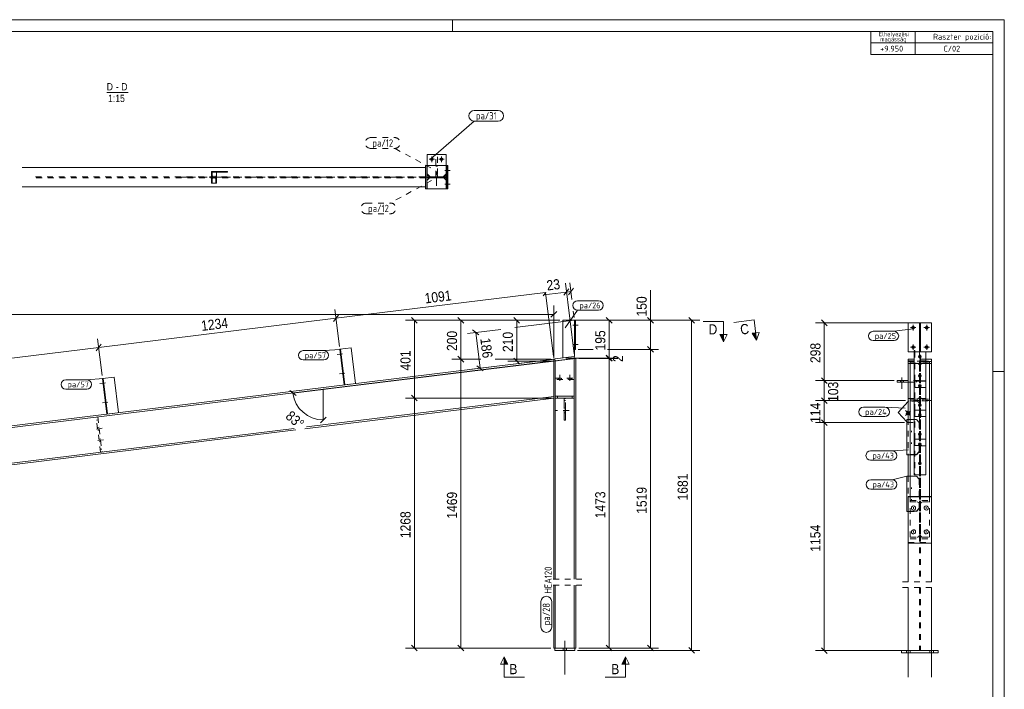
# Model space of a CAD drawing. Header units: millimetres. Extents: x 1 to 593, y 1 to 419.
# Tile 3 of 3: x 254 to 593, y 189 to 419. Entities that reach past the tile are written whole.
import ezdxf

# ---------------------------------------------------------------- set-up
doc = ezdxf.new("R2010")
doc.units = ezdxf.units.MM
for name, pattern in [('XKITLINE00', [0]), ('XKITLINE02', [4, 2, -2]), ('XKITLINE03', [6, 3, -1, 1, -1])]:
    doc.linetypes.add(name, pattern=pattern)
for name, color, linetype, lineweight in [('Bemassung', 1, 'Continuous', 0), ('Schnitt', 6, 'Continuous', 0), ('Schrauben', 7, 'Continuous', 0), ('Teil', 7, 'Continuous', 0), ('Text', 5, 'Continuous', 0), ('Ueberschrift', 7, 'Continuous', 0), ('Zeichnungsrahmen', 3, 'Continuous', 0)]:
    doc.layers.add(name, color=color, linetype=linetype, lineweight=lineweight)
doc.styles.add('ARIAL', font='ARIAL.TTF')
doc.styles.add('ISOCPEUR', font='ISOCPEUR.TTF')

msp = doc.modelspace()

# ---------------------------------------------------------------- hatches: boundary and pattern name
at = {"layer": 'Schnitt'}
for points in [[(496.31, 310.73), (496.31, 308.23), (495.06, 310.73)], [(507.4, 311.28), (507.71, 308.8), (506.16, 311.12)], [(420.87, 197.36), (420.87, 199.86), (422.12, 197.36)], [(461.31, 197.36), (462.56, 199.86), (462.56, 197.36)]]:
    msp.add_hatch(color=256, dxfattribs=at).paths.add_polyline_path(points, flags=17)

# ---------------------------------------------------------------- linework, layer by layer
at = {"layer": 'Bemassung', "linetype": 'XKITLINE00', "lineweight": 0}
for p, q in [((443.15, 326.43), (441.43, 324.22)), ((444.9, 304.11), (441.92, 328.35)), ((442.29, 325.33), (443.8, 325.51)), ((444.66, 326.61), (442.94, 324.41)), ((444.15, 322.71), (443.43, 328.54)), ((471.21, 315.6), (471.21, 326.01)), ((471.21, 315.6), (471.21, 326.01)), ((362.91, 316.28), (435.06, 325.14)), ((435.06, 325.09), (434.24, 324.04)), ((442.29, 325.33), (434.53, 324.37)), ((442.29, 325.33), (434.53, 324.37)), ((437.8, 303.23), (435.12, 325.05)), ((364.1, 306.61), (362.54, 319.31)), ((364.1, 306.61), (362.54, 319.31)), ((438.91, 318.61), (436.93, 316.63)), ((437.92, 302.57), (437.92, 320.67)), ((444.9, 316.59), (444.64, 318.71)), ((49.45, 317.62), (437.92, 317.62)), ((281.26, 306.26), (362.91, 316.28)), ((363.77, 317.39), (362.05, 315.18)), ((363.77, 317.39), (362.05, 315.18)), ((440.02, 315.6), (386.87, 315.6)), ((388.93, 316.59), (390.91, 314.61)), ((389.92, 288.86), (389.92, 315.6)), ((440.02, 315.6), (402.87, 315.6)), ((404.93, 316.59), (406.91, 314.61)), ((405.92, 302.24), (405.92, 315.6)), ((440.02, 315.6), (422.09, 315.6)), ((424.15, 316.59), (426.13, 314.61)), ((444.03, 315.48), (424.54, 313.09)), ((425.14, 301.57), (425.14, 315.6)), ((444.02, 315.6), (459.77, 315.6)), ((444.02, 315.6), (474.01, 315.6)), ((444.02, 315.6), (488.14, 315.6)), ((455.98, 316.59), (457.96, 314.61)), ((456.97, 302.62), (456.97, 315.6)), ((470.22, 316.59), (472.2, 314.61)), ((471.21, 305.6), (471.21, 315.6)), ((484.35, 316.59), (486.33, 314.61)), ((485.34, 202.06), (485.34, 315.6)), ((530.03, 315.72), (532.01, 313.74)), ((419.64, 312.48), (408.25, 311.09)), ((412.13, 310.57), (409.93, 312.29)), ((562.78, 314.73), (527.97, 314.73)), ((531.02, 294.86), (531.02, 314.73)), ((282.44, 296.58), (280.88, 309.28)), ((282.44, 296.58), (280.88, 309.28)), ((411.03, 311.43), (412.54, 299.12)), ((199.6, 296.23), (281.26, 306.26)), ((282.12, 307.36), (280.39, 305.15)), ((282.12, 307.36), (280.39, 305.15)), ((446.35, 305.6), (451.47, 305.6)), ((446.35, 305.6), (451.47, 305.6)), ((456.37, 305.6), (474.01, 305.6)), ((456.37, 305.6), (474.01, 305.6)), ((470.22, 306.59), (472.2, 304.61)), ((470.22, 306.59), (472.2, 304.61)), ((471.21, 202.86), (471.21, 305.6)), ((444.53, 302.38), (348.13, 290.54)), ((412.76, 302.24), (402.87, 302.24)), ((412.76, 302.24), (402.87, 302.24)), ((404.93, 303.23), (406.91, 301.25)), ((404.93, 303.23), (406.91, 301.25)), ((405.92, 202.86), (405.92, 302.24)), ((437.31, 302.17), (409.76, 298.78)), ((436.92, 302.24), (417.7, 302.24)), ((436.92, 302.24), (417.7, 302.24)), ((424.15, 302.56), (426.13, 300.58)), ((442.02, 302.62), (460.02, 302.62)), ((442.02, 302.62), (457.57, 302.62)), ((446.52, 302.5), (457.57, 302.5)), ((446.52, 302.5), (460.02, 302.5)), ((455.98, 303.61), (457.96, 301.63)), ((455.98, 303.61), (457.57, 302.02)), ((455.98, 303.49), (457.57, 301.9)), ((455.98, 303.49), (457.96, 301.51)), ((456.97, 302.5), (456.97, 302.62)), ((456.97, 202.86), (456.97, 302.5)), ((413.64, 298.26), (411.44, 299.99)), ((436.92, 301.57), (422.09, 301.57)), ((530.03, 295.85), (532.01, 293.87)), ((530.03, 295.85), (531.62, 294.26)), ((348.13, 290.54), (358.55, 291.82)), ((358.55, 281.32), (358.55, 291.82)), ((531.62, 294.86), (527.97, 294.86)), ((555.12, 294.86), (528.22, 294.86)), ((531.02, 287.99), (531.02, 294.86)), ((555.12, 294.86), (536.52, 294.86)), ((347.02, 291.41), (349.23, 289.68)), ((437.45, 288.86), (386.87, 288.86)), ((437.45, 288.86), (386.87, 288.86)), ((388.93, 289.85), (390.91, 287.87)), ((388.93, 289.85), (390.91, 287.87)), ((389.92, 202.86), (389.92, 288.86)), ((530.03, 288.98), (531.62, 287.39)), ((530.03, 288.98), (530.21, 288.79)), ((530.42, 288.59), (532.01, 287)), ((531.62, 287.99), (527.97, 287.99)), ((558.95, 287.99), (530.42, 287.99)), ((531.02, 280.41), (531.02, 287.99)), ((558.95, 287.99), (536.52, 287.99)), ((357.56, 280.33), (359.54, 282.31)), ((530.03, 281.4), (532.01, 279.42)), ((558.67, 280.41), (527.97, 280.41)), ((530.42, 281.01), (532.01, 279.42)), ((558.67, 280.41), (530.42, 280.41)), ((531.02, 201.99), (531.02, 280.41)), ((388.93, 203.85), (390.91, 201.87)), ((404.93, 203.85), (406.91, 201.87)), ((455.98, 203.85), (457.96, 201.87)), ((470.22, 203.85), (472.2, 201.87)), ((436.92, 202.86), (386.87, 202.86)), ((436.92, 202.86), (402.87, 202.86)), ((446.12, 202.06), (488.14, 202.06)), ((446.52, 202.86), (459.77, 202.86)), ((446.52, 202.86), (474.01, 202.86)), ((484.35, 203.05), (486.33, 201.07)), ((558.95, 201.99), (527.97, 201.99)), ((530.03, 202.98), (532.01, 201))]:
    msp.add_line(p, q, dxfattribs=at)
msp.add_arc((358.55, 291.82), 10.5, 187, 270, dxfattribs=at)
at = {"layer": 'Bemassung'}
for p in [(443.8, 325.51), (435.11, 325.15), (442.29, 325.33), (362.91, 316.28), (362.91, 316.28), (389.92, 315.6), (405.92, 315.6), (425.14, 315.6), (437.92, 317.62), (456.97, 315.6), (471.21, 315.6), (485.34, 315.6), (531.02, 314.73), (411.03, 311.43), (281.26, 306.26), (281.26, 306.26), (471.21, 305.6), (471.21, 305.6), (405.92, 302.24), (405.92, 302.24), (456.97, 302.62), (456.97, 302.62), (456.97, 302.5), (456.97, 302.5), (412.54, 299.12), (425.14, 301.57), (358.55, 291.82), (531.02, 294.86), (531.02, 294.86), (348.13, 290.54), (389.92, 288.86), (389.92, 288.86), (531.02, 287.99), (531.02, 287.99), (358.55, 281.32), (531.02, 280.41), (531.02, 280.41), (389.92, 202.86), (405.92, 202.86), (456.97, 202.86), (471.21, 202.86), (485.34, 202.06), (531.02, 201.99)]:
    msp.add_point(p, dxfattribs=at)
at = {"layer": 'Schnitt', "linetype": 'XKITLINE00', "lineweight": 0}
for p, q in [((496.31, 315.23), (489.31, 315.23)), ((496.31, 315.23), (496.31, 308.23)), ((506.86, 315.74), (499.91, 314.89)), ((506.86, 315.74), (507.71, 308.8)), ((495.06, 310.73), (497.56, 310.73)), ((496.31, 308.23), (495.06, 310.73)), ((497.56, 310.73), (496.31, 308.23)), ((506.16, 311.12), (508.64, 311.43)), ((507.71, 308.8), (506.16, 311.12)), ((508.64, 311.43), (507.71, 308.8)), ((419.62, 197.36), (420.87, 199.86)), ((422.12, 197.36), (419.62, 197.36)), ((420.87, 199.86), (422.12, 197.36)), ((420.87, 192.86), (420.87, 199.86)), ((462.56, 199.86), (461.31, 197.36)), ((461.31, 197.36), (463.81, 197.36)), ((462.56, 199.86), (463.81, 197.36)), ((462.56, 192.86), (462.56, 199.86)), ((420.87, 192.86), (427.87, 192.86)), ((462.56, 192.86), (455.56, 192.86))]:
    msp.add_line(p, q, dxfattribs=at)
at = {"layer": 'Schrauben', "linetype": 'XKITLINE00', "lineweight": 0}
for p, q in [((394.99, 370.98), (396.86, 370.98)), ((395.93, 371.91), (395.93, 370.05)), ((398.33, 370.98), (400.19, 370.98)), ((399.26, 371.91), (399.26, 370.05)), ((400.36, 367.15), (402.22, 367.15)), ((400.89, 367.61), (401.22, 367.61)), ((400.89, 366.68), (401.22, 366.68)), ((321.09, 364.81), (319.24, 364.81)), ((321.9, 364.81), (320.05, 364.81)), ((320.56, 365.28), (320.5, 364.93)), ((320.5, 364.93), (320.51, 364.59)), ((320.51, 364.59), (320.56, 364.35)), ((320.61, 365.03), (320.56, 365.28)), ((320.56, 364.35), (320.62, 364.7)), ((320.62, 364.7), (320.61, 365.03)), ((321.37, 365.28), (321.32, 364.93)), ((321.32, 364.93), (321.32, 364.59)), ((321.32, 364.59), (321.37, 364.35)), ((321.42, 365.03), (321.37, 365.28)), ((321.37, 364.35), (321.43, 364.7)), ((321.43, 364.7), (321.42, 365.03)), ((400.89, 362.95), (401.22, 362.95)), ((400.36, 362.48), (402.22, 362.48)), ((400.89, 362.01), (401.22, 362.01)), ((444.49, 313.93), (446.35, 313.93)), ((444.49, 313.93), (446.35, 313.93)), ((445.02, 314.4), (445.35, 314.4)), ((445.02, 314.4), (445.35, 314.4)), ((445.02, 313.47), (445.35, 313.47)), ((445.02, 313.47), (445.35, 313.47)), ((562.55, 313.07), (560.68, 313.07)), ((561.62, 312.13), (561.62, 314)), ((567.22, 313.07), (565.35, 313.07)), ((566.28, 312.13), (566.28, 314)), ((444.49, 307.27), (446.35, 307.27)), ((444.49, 307.27), (446.35, 307.27)), ((445.02, 307.73), (445.35, 307.73)), ((445.02, 307.73), (445.35, 307.73)), ((445.02, 306.8), (445.35, 306.8)), ((445.02, 306.8), (445.35, 306.8)), ((562.55, 306.4), (560.68, 306.4)), ((561.62, 305.47), (561.62, 307.33)), ((567.22, 306.4), (565.35, 306.4)), ((566.28, 305.47), (566.28, 307.33)), ((365.22, 304.06), (363.36, 303.83)), ((364.63, 304.46), (364.37, 304.43)), ((364.74, 303.53), (364.48, 303.5)), ((563.95, 303.19), (563.95, 302.97)), ((366.03, 297.44), (364.18, 297.22)), ((365.44, 297.84), (365.18, 297.81)), ((365.56, 296.92), (365.29, 296.88)), ((557.78, 295.92), (557.78, 292.06)), ((557.78, 295.92), (557.78, 292.06)), ((563.95, 296.58), (563.95, 296.35)), ((283.56, 294.04), (281.71, 293.81)), ((282.98, 294.43), (282.71, 294.4)), ((283.09, 293.51), (282.83, 293.47)), ((557.32, 294.86), (557.32, 294.32)), ((557.32, 294.86), (557.32, 294.32)), ((558.25, 294.86), (558.25, 294.32)), ((558.25, 294.86), (558.25, 294.32)), ((563.95, 293.17), (563.95, 292.94)), ((284.38, 287.42), (282.52, 287.19)), ((283.79, 287.82), (283.52, 287.78)), ((283.9, 286.89), (283.64, 286.86)), ((563.95, 286.55), (563.95, 286.32)), ((558.94, 282.89), (560.71, 284.51)), ((559.01, 284.59), (560.63, 282.82)), ((563.95, 283.14), (563.95, 282.91)), ((563.95, 276.52), (563.95, 276.3)), ((563.95, 273.12), (563.95, 272.89)), ((563.95, 266.5), (563.95, 266.27)), ((561.06, 251.28), (561.02, 251.03)), ((561.02, 251.03), (561.1, 250.69)), ((561.34, 251.64), (561.06, 251.28)), ((561.68, 251.75), (561.34, 251.64)), ((562.03, 251.7), (561.68, 251.75)), ((561.75, 250.79), (561.75, 251.35)), ((562.4, 251.37), (562.03, 251.7)), ((562.48, 251.03), (562.4, 251.37)), ((562.44, 250.79), (562.48, 251.03)), ((565.46, 251.28), (565.42, 251.03)), ((565.42, 251.03), (565.5, 250.69)), ((565.74, 251.64), (565.46, 251.28)), ((566.08, 251.75), (565.74, 251.64)), ((566.43, 251.7), (566.08, 251.75)), ((566.15, 250.79), (566.15, 251.35)), ((566.8, 251.37), (566.43, 251.7)), ((566.88, 251.03), (566.8, 251.37)), ((566.84, 250.79), (566.88, 251.03)), ((561.1, 250.69), (561.47, 250.36)), ((561.47, 250.36), (561.82, 250.31)), ((561.82, 250.31), (562.16, 250.43)), ((562.16, 250.43), (562.44, 250.79)), ((565.5, 250.69), (565.87, 250.36)), ((565.87, 250.36), (566.22, 250.31)), ((566.22, 250.31), (566.56, 250.43)), ((566.56, 250.43), (566.84, 250.79)), ((561.06, 243.07), (561.02, 242.83)), ((561.02, 242.83), (561.1, 242.48)), ((561.34, 243.43), (561.06, 243.07)), ((561.1, 242.48), (561.47, 242.15)), ((561.68, 243.55), (561.34, 243.43)), ((561.47, 242.15), (561.82, 242.1)), ((562.03, 243.5), (561.68, 243.55)), ((561.75, 242.59), (561.75, 243.14)), ((561.82, 242.1), (562.16, 242.22)), ((562.4, 243.17), (562.03, 243.5)), ((562.16, 242.22), (562.44, 242.58)), ((562.48, 242.83), (562.4, 243.17)), ((562.44, 242.58), (562.48, 242.83)), ((565.46, 243.07), (565.42, 242.83)), ((565.42, 242.83), (565.5, 242.48)), ((565.74, 243.43), (565.46, 243.07)), ((565.5, 242.48), (565.87, 242.15)), ((566.08, 243.55), (565.74, 243.43)), ((565.87, 242.15), (566.22, 242.1)), ((566.43, 243.5), (566.08, 243.55)), ((566.15, 242.59), (566.15, 243.14)), ((566.22, 242.1), (566.56, 242.22)), ((566.8, 243.17), (566.43, 243.5)), ((566.56, 242.22), (566.84, 242.58)), ((566.88, 242.83), (566.8, 243.17)), ((566.84, 242.58), (566.88, 242.83)), ((441.72, 193.72), (441.72, 205.39)), ((441.72, 193.72), (441.72, 205.39)), ((559.95, 192.85), (559.95, 204.52)), ((567.95, 192.85), (567.95, 204.52)), ((441.09, 202.06), (441.09, 202.86)), ((441.09, 202.06), (441.09, 202.86)), ((442.35, 202.06), (442.35, 202.86)), ((442.35, 202.06), (442.35, 202.86)), ((559.32, 201.19), (559.32, 201.99)), ((560.58, 201.19), (560.58, 201.99)), ((567.32, 201.19), (567.32, 201.99)), ((568.58, 201.19), (568.58, 201.99))]:
    msp.add_line(p, q, dxfattribs=at)
at = {"layer": 'Schrauben', "linetype": 'XKITLINE02', "lineweight": 0}
for p, q in [((439.59, 295.72), (439.59, 295.19)), ((440.05, 296.79), (440.05, 292.92)), ((440.52, 295.72), (440.52, 295.19)), ((442.92, 295.72), (442.92, 295.19)), ((443.39, 296.79), (443.39, 292.92)), ((443.85, 295.72), (443.85, 295.19)), ((441.99, 285.42), (441.45, 285.42)), ((443.19, 284.57), (438.52, 284.57)), ((441.99, 283.72), (441.45, 283.72)), ((282.49, 278.45), (278.65, 277.98)), ((281.37, 278.79), (280.84, 278.72)), ((281.48, 277.86), (280.95, 277.8)), ((281.86, 274.82), (281.33, 274.75)), ((561.08, 277.59), (561.08, 277.11)), ((282.97, 274.48), (279.13, 274.01)), ((281.97, 273.89), (281.44, 273.83)), ((561.08, 273.62), (561.08, 273.14)), ((561.08, 258.09), (561.08, 257.62)), ((561.08, 254.12), (561.08, 253.65))]:
    msp.add_line(p, q, dxfattribs=at)
at = {"layer": 'Schrauben', "linetype": 'XKITLINE00', "lineweight": 0}
for centre, radius in [((395.93, 370.98), 0.467), ((399.26, 370.98), 0.467), ((561.62, 313.07), 0.467), ((566.28, 313.07), 0.467), ((561.62, 306.4), 0.467), ((566.28, 306.4), 0.467), ((563.95, 303.1), 0.467), ((563.95, 296.48), 0.467), ((563.95, 293.07), 0.467), ((563.95, 286.45), 0.467), ((559.82, 283.7), 0.6), ((563.95, 283.04), 0.467), ((563.95, 276.43), 0.467), ((563.95, 273.02), 0.467), ((563.95, 266.4), 0.467)]:
    msp.add_circle(centre, radius, dxfattribs=at)
at = {"layer": 'Teil', "linetype": 'XKITLINE00', "lineweight": 0}
for p, q in [((394.33, 372.65), (394.33, 368.81)), ((400.86, 372.65), (394.33, 372.65)), ((400.86, 372.65), (400.86, 368.81)), ((254.87, 368.15), (393.79, 368.15)), ((320.09, 362.81), (320.09, 366.81)), ((320.09, 366.81), (325.57, 366.81)), ((325.57, 366.55), (320.36, 366.55)), ((320.36, 366.55), (320.36, 362.81)), ((321.86, 362.81), (321.86, 366.55)), ((324.06, 366.55), (324.06, 366.81)), ((325.57, 366.55), (325.57, 366.81)), ((393.79, 368.81), (394.17, 368.81)), ((393.79, 368.81), (393.79, 368.15)), ((393.79, 368.15), (393.79, 361.48)), ((394.17, 368.81), (400.89, 368.81)), ((394.17, 360.81), (394.17, 368.81)), ((400.85, 368.81), (400.85, 364.98)), ((400.89, 368.56), (401.15, 368.81)), ((400.89, 360.81), (400.89, 368.81)), ((400.89, 368.81), (401.22, 368.81)), ((400.89, 368.45), (401.22, 368.78)), ((400.89, 368.22), (401.22, 368.56)), ((400.89, 368.11), (401.22, 368.44)), ((400.89, 367.89), (401.22, 368.22)), ((400.89, 367.77), (401.22, 368.11)), ((400.89, 367.55), (401.22, 367.88)), ((400.89, 367.44), (401.22, 367.77)), ((400.89, 367.21), (401.22, 367.55)), ((400.89, 367.1), (401.22, 367.43)), ((400.89, 366.88), (401.22, 367.21)), ((400.89, 366.76), (401.22, 367.1)), ((400.89, 366.54), (401.22, 366.87)), ((400.89, 366.43), (401.22, 366.76)), ((400.89, 366.2), (401.22, 366.54)), ((400.89, 366.09), (401.22, 366.42)), ((400.89, 365.87), (401.22, 366.2)), ((400.89, 365.75), (401.22, 366.09)), ((400.9, 368.79), (400.92, 368.81)), ((401.39, 368.81), (401.22, 368.81)), ((401.22, 360.81), (401.22, 368.81)), ((401.39, 360.81), (401.39, 368.81)), ((320.09, 362.81), (320.36, 362.81)), ((320.36, 362.81), (321.86, 362.81)), ((397.06, 364.82), (396.89, 364.98)), ((396.89, 364.65), (396.89, 364.98)), ((396.89, 364.98), (400.89, 364.98)), ((397, 364.65), (396.89, 364.76)), ((396.89, 364.76), (396.89, 364.76)), ((396.89, 364.65), (396.89, 364.65)), ((396.89, 364.65), (396.89, 364.65)), ((400.89, 364.65), (396.89, 364.65)), ((397.06, 364.93), (397.01, 364.98)), ((397.34, 364.65), (397.06, 364.93)), ((397.23, 364.65), (397.06, 364.82)), ((397.56, 364.65), (397.23, 364.98)), ((397.68, 364.65), (397.34, 364.98)), ((397.9, 364.65), (397.57, 364.98)), ((398.01, 364.65), (397.68, 364.98)), ((398.24, 364.65), (397.9, 364.98)), ((398.35, 364.65), (398.02, 364.98)), ((398.57, 364.65), (398.24, 364.98)), ((398.69, 364.65), (398.35, 364.98)), ((398.91, 364.65), (398.58, 364.98)), ((399.02, 364.65), (398.69, 364.98)), ((399.25, 364.65), (398.92, 364.98)), ((399.36, 364.65), (399.03, 364.98)), ((399.59, 364.65), (399.25, 364.98)), ((399.7, 364.65), (399.36, 364.98)), ((399.92, 364.65), (399.59, 364.98)), ((400.03, 364.65), (399.7, 364.98)), ((400.26, 364.65), (399.93, 364.98)), ((400.37, 364.65), (400.04, 364.98)), ((400.6, 364.65), (400.26, 364.98)), ((400.71, 364.65), (400.37, 364.98)), ((400.89, 364.69), (400.6, 364.98)), ((400.89, 364.8), (400.71, 364.98)), ((400.85, 360.81), (400.85, 364.65)), ((400.89, 365.53), (401.22, 365.86)), ((400.89, 365.42), (401.22, 365.75)), ((400.89, 365.19), (401.22, 365.53)), ((400.89, 365.08), (401.22, 365.41)), ((400.89, 364.85), (401.22, 365.19)), ((400.89, 364.74), (401.22, 365.08)), ((400.89, 364.65), (400.89, 364.98)), ((400.89, 364.52), (401.22, 364.85)), ((400.89, 364.41), (401.22, 364.74)), ((400.89, 364.18), (401.22, 364.51)), ((400.89, 364.07), (401.22, 364.4)), ((400.89, 363.84), (401.22, 364.18)), ((400.89, 363.73), (401.22, 364.07)), ((400.89, 363.51), (401.22, 363.84)), ((400.89, 363.4), (401.22, 363.73)), ((400.89, 363.17), (401.22, 363.5)), ((400.89, 363.06), (401.22, 363.39)), ((400.89, 362.83), (401.22, 363.17)), ((400.89, 362.72), (401.22, 363.06)), ((400.89, 362.5), (401.22, 362.83)), ((400.89, 362.39), (401.22, 362.72)), ((254.87, 361.48), (393.79, 361.48)), ((393.79, 360.81), (393.79, 361.48)), ((393.79, 360.81), (394.17, 360.81)), ((400.89, 360.81), (394.17, 360.81)), ((400.89, 362.16), (401.22, 362.49)), ((400.89, 362.05), (401.22, 362.38)), ((400.89, 361.82), (401.22, 362.16)), ((400.89, 361.71), (401.22, 362.05)), ((400.89, 361.49), (401.22, 361.82)), ((400.89, 361.38), (401.22, 361.71)), ((400.89, 361.15), (401.22, 361.48)), ((400.89, 361.04), (401.22, 361.37)), ((400.89, 360.81), (401.22, 361.15)), ((400.89, 360.81), (401.22, 360.81)), ((401, 360.81), (401.22, 361.03)), ((401.39, 360.81), (401.22, 360.81)), ((441.02, 315.6), (445.02, 315.6)), ((441.02, 302.62), (441.02, 315.6)), ((445.35, 315.6), (445.02, 315.6)), ((445.02, 315.6), (445.02, 305.6)), ((445.35, 315.6), (445.35, 305.6)), ((559.95, 314.73), (563.78, 314.73)), ((559.95, 314.73), (559.95, 304.73)), ((563.78, 314.73), (564.12, 314.73)), ((563.78, 314.73), (563.78, 304.78)), ((564.12, 314.73), (564.12, 304.78)), ((567.95, 314.73), (564.12, 314.73)), ((567.95, 314.73), (567.95, 304.73)), ((364.22, 305.62), (368.19, 306.11)), ((364.22, 305.62), (365.72, 293.38)), ((364.48, 305.65), (365.99, 293.41)), ((368.19, 306.11), (369.69, 293.86)), ((445.02, 305.6), (445.02, 303.11)), ((445.35, 305.6), (445.02, 305.6)), ((561.95, 305.24), (561.95, 304.75)), ((561.95, 305.24), (562.22, 305.24)), ((562.22, 305.24), (562.22, 304.83)), ((437.92, 302.24), (49.45, 254.54)), ((49.52, 253.98), (437.92, 301.67)), ((437.92, 301.67), (437.92, 302.24)), ((437.92, 301.61), (437.92, 301.67)), ((444.97, 303.11), (438.3, 302.29)), ((438.3, 302.29), (438.38, 301.63)), ((438.38, 301.63), (445.06, 302.45)), ((445.06, 302.45), (444.97, 303.11)), ((444.97, 303.11), (445.02, 303.11)), ((445.52, 302.5), (444.99, 302.44)), ((444.99, 302.44), (444.99, 226.52)), ((445.52, 302.5), (445.52, 226.52)), ((559.95, 304.73), (561.95, 304.73)), ((559.95, 302.24), (559.95, 300.76)), ((559.95, 302.24), (561.95, 302.24)), ((561.95, 304.75), (561.95, 295.21)), ((561.95, 304.75), (565.95, 304.75)), ((562.25, 304.81), (562.22, 304.83)), ((562.33, 304.8), (562.25, 304.81)), ((562.46, 304.79), (562.33, 304.8)), ((562.62, 304.78), (562.46, 304.79)), ((562.62, 304.78), (565.95, 304.78)), ((565.95, 304.78), (565.95, 294.76)), ((567.95, 304.73), (565.95, 304.73)), ((567.95, 302.24), (565.95, 302.24)), ((567.95, 302.24), (567.95, 300.76)), ((438.45, 301.63), (437.92, 301.57)), ((437.92, 301.61), (437.92, 301.57)), ((437.92, 301.57), (437.92, 226.52)), ((438.45, 301.63), (438.45, 226.52)), ((559.95, 301.42), (561.95, 301.42)), ((559.95, 300.76), (559.95, 281.51)), ((559.95, 300.76), (560.62, 300.76)), ((559.95, 300.7), (560.62, 300.7)), ((560.62, 301.37), (560.62, 255)), ((560.62, 301.37), (561.95, 301.37)), ((567.95, 301.42), (565.95, 301.42)), ((567.28, 301.37), (565.95, 301.37)), ((567.28, 301.37), (567.28, 255)), ((567.95, 300.76), (567.28, 300.76)), ((567.95, 300.7), (567.28, 300.7)), ((567.95, 300.76), (567.95, 255)), ((286.54, 296.08), (282.57, 295.59)), ((282.57, 295.59), (284.07, 283.35)), ((282.83, 295.62), (284.33, 283.38)), ((286.54, 296.08), (288.04, 283.84)), ((561.95, 295.21), (561.95, 294.72)), ((561.95, 295.21), (562.22, 295.21)), ((562.22, 295.21), (562.22, 294.8)), ((559.95, 294.86), (556.12, 294.86)), ((556.12, 294.86), (556.12, 294.32)), ((556.12, 294.32), (559.95, 294.32)), ((561.95, 294.72), (561.95, 285.19)), ((561.95, 294.72), (565.95, 294.72)), ((562.25, 294.79), (562.22, 294.8)), ((562.33, 294.77), (562.25, 294.79)), ((562.46, 294.76), (562.33, 294.77)), ((562.62, 294.76), (562.46, 294.76)), ((562.62, 294.76), (565.95, 294.76)), ((565.95, 294.76), (565.95, 284.73)), ((352.22, 278.28), (437.92, 288.81)), ((352.78, 278.93), (437.92, 289.38)), ((438.45, 288.86), (438.45, 289.52)), ((438.45, 289.52), (444.99, 289.52)), ((444.99, 288.86), (438.45, 288.86)), ((444.99, 289.52), (444.99, 288.86)), ((559.95, 287.62), (556.52, 283.85)), ((561.95, 285.19), (561.95, 284.7)), ((561.95, 285.19), (562.22, 285.19)), ((562.22, 285.19), (562.22, 284.78)), ((562.25, 284.76), (562.22, 284.78)), ((562.33, 284.74), (562.25, 284.76)), ((562.46, 284.73), (562.33, 284.74)), ((562.62, 284.73), (562.46, 284.73)), ((562.62, 284.73), (565.95, 284.73)), ((565.95, 284.73), (565.95, 274.7)), ((556.52, 283.85), (559.41, 280.7)), ((559.41, 281.44), (559.41, 281.51)), ((559.41, 281.51), (560.62, 281.51)), ((559.41, 281.44), (559.41, 269.37)), ((559.41, 281.44), (560.62, 281.44)), ((561.95, 284.7), (561.95, 275.16)), ((561.95, 284.7), (565.95, 284.7)), ((51.01, 241.87), (348.52, 278.4)), ((51.08, 241.31), (349.08, 277.9)), ((561.95, 275.16), (561.95, 274.67)), ((561.95, 275.16), (562.22, 275.16)), ((561.95, 274.67), (561.95, 262.43)), ((561.95, 274.67), (565.95, 274.67)), ((562.22, 275.16), (562.22, 274.75)), ((562.25, 274.73), (562.22, 274.75)), ((562.33, 274.72), (562.25, 274.73)), ((562.46, 274.71), (562.33, 274.72)), ((562.62, 274.7), (562.46, 274.71)), ((565.95, 274.7), (562.62, 274.7)), ((565.95, 274.7), (565.95, 262.43)), ((559.41, 269.37), (560.62, 269.37)), ((559.95, 269.37), (559.95, 262.01)), ((559.41, 261.94), (559.41, 262.01)), ((559.41, 262.01), (560.62, 262.01)), ((559.41, 261.94), (559.41, 249.87)), ((559.41, 261.94), (560.62, 261.94)), ((565.95, 262.43), (561.95, 262.43)), ((559.95, 255), (559.95, 254.87)), ((559.95, 255), (567.95, 255)), ((559.95, 254.87), (559.95, 238.99)), ((559.95, 254.87), (567.95, 254.87)), ((567.95, 255), (567.95, 238.99)), ((559.41, 249.87), (559.95, 249.87)), ((559.95, 238.99), (559.95, 225.65)), ((559.95, 238.99), (567.95, 238.99)), ((567.95, 225.65), (567.95, 238.99)), ((437.92, 224.52), (437.92, 202.86)), ((438.45, 224.52), (438.45, 202.86)), ((444.99, 224.52), (444.99, 202.86)), ((445.52, 224.52), (445.52, 202.86)), ((559.95, 223.65), (559.95, 201.99)), ((567.95, 201.99), (567.95, 223.65)), ((437.92, 202.86), (438.32, 202.86)), ((438.32, 202.06), (438.32, 202.86)), ((438.32, 202.86), (445.12, 202.86)), ((438.32, 202.06), (445.12, 202.06)), ((445.52, 202.86), (445.12, 202.86)), ((445.12, 202.06), (445.12, 202.86)), ((559.95, 201.99), (557.62, 201.99)), ((557.62, 201.99), (557.62, 201.19)), ((557.62, 201.19), (570.28, 201.19)), ((559.95, 201.99), (567.95, 201.99)), ((570.28, 201.99), (567.95, 201.99)), ((570.28, 201.19), (570.28, 201.99))]:
    msp.add_line(p, q, dxfattribs=at)
at = {"layer": 'Teil', "linetype": 'XKITLINE02', "lineweight": 0}
for p, q in [((397.33, 364.98), (397.33, 371.82)), ((397.86, 371.82), (397.86, 365.65)), ((321.6, 362.81), (321.6, 366.81)), ((393.79, 368.15), (393.79, 361.48)), ((394.17, 368.81), (394.32, 368.81)), ((394.25, 360.81), (394.25, 368.81)), ((394.32, 364.98), (394.32, 368.81)), ((394.32, 365.78), (394.32, 368.81)), ((394.32, 368.81), (400.86, 368.81)), ((394.33, 368.81), (394.33, 365.98)), ((397.33, 368.65), (397.86, 368.65)), ((400.86, 368.81), (400.86, 365.98)), ((400.86, 368.81), (400.86, 364.98)), ((401.22, 368.81), (400.86, 368.81)), ((400.86, 368.81), (400.86, 365.78)), ((400.93, 368.81), (400.89, 368.81)), ((400.89, 368.81), (400.93, 368.81)), ((400.93, 368.81), (400.93, 360.81)), ((259.52, 365), (393.79, 365)), ((393.79, 364.63), (259.52, 364.63)), ((395.12, 364.98), (394.32, 365.78)), ((400.86, 364.98), (394.32, 364.98)), ((394.32, 360.81), (394.32, 364.65)), ((394.32, 364.65), (400.86, 364.65)), ((394.32, 363.85), (395.12, 364.65)), ((394.32, 360.81), (394.32, 363.85)), ((394.33, 365.98), (395.33, 364.98)), ((400.06, 364.98), (395.12, 364.98)), ((395.12, 364.65), (400.06, 364.65)), ((399.86, 364.98), (395.33, 364.98)), ((397.33, 365.65), (397.86, 365.65)), ((397.86, 364.98), (397.33, 364.98)), ((397.86, 365.65), (397.86, 364.98)), ((400.86, 365.98), (399.86, 364.98)), ((400.86, 365.78), (400.06, 364.98)), ((400.06, 364.65), (400.86, 363.85)), ((400.85, 364.98), (400.85, 364.65)), ((400.86, 364.65), (400.86, 360.81)), ((400.86, 363.85), (400.86, 360.81)), ((394.17, 360.81), (394.32, 360.81)), ((400.86, 360.81), (394.32, 360.81)), ((401.22, 360.81), (400.86, 360.81)), ((400.93, 360.81), (400.89, 360.81)), ((400.89, 360.81), (400.93, 360.81)), ((445.02, 315.6), (445.02, 305.6)), ((563.78, 314.73), (564.12, 314.73)), ((364.73, 305.68), (364.22, 305.62)), ((444.99, 302.44), (438.45, 301.63)), ((445.02, 303.11), (441.02, 302.62)), ((561.95, 304.73), (565.95, 304.73)), ((565.95, 302.24), (561.95, 302.24)), ((562.22, 304.83), (562.22, 292.59)), ((563.78, 304.78), (563.78, 301.75)), ((564.12, 302.24), (563.78, 302.24)), ((563.78, 301.75), (564.12, 301.75)), ((564.12, 301.75), (564.12, 304.78)), ((437.92, 301.57), (437.92, 288.81)), ((559.95, 301.63), (567.95, 301.63)), ((559.95, 301.63), (559.95, 269.37)), ((559.95, 301.63), (559.95, 300.77)), ((559.95, 301.58), (567.95, 301.58)), ((559.95, 301.57), (562.98, 301.57)), ((559.95, 300.77), (559.95, 300.7)), ((559.95, 300.77), (559.95, 300.76)), ((559.95, 300.76), (559.95, 300.77)), ((559.95, 300.77), (562.98, 300.77)), ((560.62, 300.8), (562.96, 300.8)), ((567.28, 300.76), (560.62, 300.76)), ((567.28, 300.7), (560.62, 300.7)), ((565.95, 301.42), (561.95, 301.42)), ((565.95, 301.37), (561.95, 301.37)), ((563.27, 300.74), (562.96, 300.8)), ((562.98, 301.57), (563.29, 301.56)), ((563.29, 300.77), (562.98, 300.77)), ((563.29, 301.56), (563.55, 301.54)), ((563.55, 300.8), (563.29, 300.77)), ((563.55, 301.54), (563.72, 301.51)), ((563.72, 300.83), (563.55, 300.8)), ((563.76, 300), (563.7, 300.3)), ((563.72, 301.51), (563.78, 301.47)), ((563.78, 300.86), (563.72, 300.83)), ((563.76, 300), (563.76, 241.8)), ((563.78, 301.47), (563.78, 225.65)), ((564.12, 301.47), (564.18, 301.51)), ((564.12, 301.47), (564.12, 225.65)), ((564.18, 300.83), (564.12, 300.86)), ((564.2, 300.3), (564.14, 300)), ((564.14, 300), (564.14, 241.8)), ((564.18, 301.51), (564.35, 301.54)), ((564.35, 300.8), (564.18, 300.83)), ((564.35, 301.54), (564.61, 301.56)), ((564.61, 300.77), (564.35, 300.8)), ((564.61, 301.56), (564.92, 301.57)), ((564.92, 300.77), (564.61, 300.77)), ((564.94, 300.8), (564.63, 300.74)), ((564.92, 301.57), (567.95, 301.57)), ((564.92, 300.77), (567.95, 300.77)), ((564.94, 300.8), (567.28, 300.8)), ((567.95, 301.63), (567.95, 300.76)), ((567.95, 300.77), (567.95, 300.76)), ((438.45, 295.19), (438.45, 295.72)), ((438.45, 295.72), (444.99, 295.72)), ((444.99, 295.19), (438.45, 295.19)), ((439.45, 295.19), (439.45, 295.72)), ((443.99, 295.72), (443.99, 295.19)), ((444.99, 295.72), (444.99, 295.19)), ((561.95, 295.21), (561.95, 292.51)), ((365.72, 293.38), (369.69, 293.86)), ((563.78, 294.86), (559.95, 294.86)), ((559.95, 294.32), (563.78, 294.32)), ((561.95, 293), (562.22, 293)), ((565.95, 292.51), (561.95, 292.51)), ((562.22, 294.8), (562.22, 282.56)), ((562.22, 292.59), (562.25, 292.57)), ((562.25, 292.57), (562.33, 292.55)), ((562.33, 292.55), (562.46, 292.54)), ((562.46, 292.54), (562.62, 292.54)), ((562.62, 292.54), (565.95, 292.54)), ((562.78, 294.86), (562.78, 294.32)), ((563.78, 294.32), (563.78, 294.86)), ((565.95, 294.76), (565.95, 292.51)), ((565.95, 292.54), (565.95, 292.51)), ((444.99, 289.52), (438.45, 289.52)), ((438.45, 288.86), (438.45, 289.52)), ((438.45, 288.86), (444.99, 288.86)), ((439.25, 288.86), (439.25, 289.52)), ((439.25, 288.86), (439.25, 289.52)), ((441.45, 281.28), (441.45, 288.67)), ((441.45, 288.67), (441.45, 284.72)), ((441.99, 288.67), (441.45, 288.67)), ((441.99, 281.28), (441.99, 288.67)), ((441.99, 284.72), (441.99, 288.67)), ((444.19, 288.86), (444.19, 289.52)), ((444.19, 288.86), (444.19, 289.52)), ((444.99, 288.86), (444.99, 289.52)), ((559.95, 287.99), (559.95, 288.66)), ((559.95, 288.66), (563.78, 288.66)), ((560.62, 288.51), (562.96, 288.51)), ((562.96, 288.51), (563.27, 288.57)), ((562.98, 288.66), (562.98, 287.99)), ((563.7, 289.01), (563.76, 289.32)), ((563.78, 288.66), (563.78, 287.99)), ((564.12, 287.99), (564.12, 288.66)), ((564.12, 288.66), (567.95, 288.66)), ((564.14, 289.32), (564.2, 289.01)), ((564.63, 288.57), (564.94, 288.51)), ((564.92, 288.66), (564.92, 287.99)), ((564.94, 288.51), (567.28, 288.51)), ((567.95, 288.66), (567.95, 287.99)), ((441.45, 288), (441.99, 288)), ((441.45, 284.72), (441.45, 281.28)), ((441.45, 284.72), (441.99, 284.72)), ((441.99, 284.72), (441.99, 281.28)), ((563.78, 287.99), (559.95, 287.99)), ((560.12, 287.8), (559.95, 287.62)), ((563.12, 287.8), (560.12, 287.8)), ((560.62, 287.94), (567.28, 287.94)), ((561.95, 285.19), (561.95, 282.48)), ((562.22, 284.78), (562.22, 272.54)), ((563.78, 287.14), (563.12, 287.8)), ((563.78, 280.41), (563.78, 287.14)), ((563.78, 280.41), (563.78, 287.14)), ((567.95, 287.99), (564.12, 287.99)), ((565.95, 284.73), (565.95, 282.48)), ((280.4, 282.31), (280.93, 282.37)), ((281.88, 270.24), (280.4, 282.31)), ((281.05, 281.36), (280.52, 281.3)), ((280.93, 282.37), (282.41, 270.3)), ((284.07, 283.35), (288.04, 283.84)), ((560.62, 281.51), (562.72, 281.51)), ((560.62, 281.44), (562.72, 281.44)), ((561.95, 282.97), (562.22, 282.97)), ((565.95, 282.48), (561.95, 282.48)), ((562.22, 282.56), (562.25, 282.54)), ((562.25, 282.54), (562.33, 282.53)), ((562.33, 282.53), (562.46, 282.52)), ((562.46, 282.52), (562.62, 282.51)), ((562.62, 282.51), (565.95, 282.51)), ((562.72, 281.51), (563.74, 280.49)), ((562.72, 281.44), (562.72, 281.51)), ((562.72, 281.44), (563.74, 280.43)), ((565.95, 282.51), (565.95, 282.48)), ((441.45, 281.28), (441.45, 281.28)), ((441.99, 281.28), (441.45, 281.28)), ((559.41, 280.7), (559.67, 280.41)), ((559.67, 280.41), (563.78, 280.41)), ((563.74, 280.49), (563.74, 270.38)), ((561.95, 275.16), (561.95, 272.46)), ((562.22, 274.75), (562.22, 262.51)), ((565.95, 274.7), (565.95, 272.46)), ((565.95, 274.67), (565.95, 274.7)), ((281.76, 271.25), (282.29, 271.32)), ((561.95, 272.94), (562.22, 272.94)), ((565.95, 272.46), (561.95, 272.46)), ((562.22, 272.54), (562.25, 272.52)), ((562.25, 272.52), (562.33, 272.5)), ((562.33, 272.5), (562.46, 272.49)), ((562.46, 272.49), (562.62, 272.49)), ((562.62, 272.49), (565.95, 272.49)), ((565.95, 272.49), (565.95, 272.46)), ((282.41, 270.3), (281.88, 270.24)), ((562.72, 269.44), (559.41, 269.44)), ((560.62, 269.37), (562.72, 269.37)), ((563.74, 270.45), (562.72, 269.44)), ((562.72, 269.37), (563.74, 270.38)), ((562.72, 269.44), (562.72, 269.37)), ((559.95, 262.01), (559.95, 238.99)), ((560.62, 262.01), (562.72, 262.01)), ((560.62, 261.94), (562.72, 261.94)), ((561.95, 262.92), (562.22, 262.92)), ((562.22, 262.51), (562.25, 262.49)), ((562.25, 262.49), (562.33, 262.48)), ((562.33, 262.48), (562.46, 262.47)), ((562.46, 262.47), (562.62, 262.46)), ((562.62, 262.46), (565.95, 262.46)), ((562.72, 262.01), (563.74, 260.99)), ((562.72, 261.94), (562.72, 262.01)), ((562.72, 261.94), (563.74, 260.93)), ((563.74, 260.99), (563.74, 250.88)), ((565.95, 262.46), (565.95, 262.43)), ((560.62, 255), (560.62, 240.44)), ((567.28, 255), (567.28, 240.44)), ((567.95, 255), (567.95, 238.99)), ((560.62, 253.67), (567.28, 253.67)), ((560.62, 253.11), (562.96, 253.11)), ((563.74, 250.95), (562.72, 249.94)), ((562.72, 249.87), (563.74, 250.88)), ((562.96, 253.11), (563.27, 253.05)), ((563.27, 253.05), (563.53, 252.88)), ((563.53, 252.88), (563.7, 252.62)), ((563.7, 252.62), (563.76, 252.32)), ((564.14, 252.32), (564.2, 252.62)), ((564.2, 252.62), (564.37, 252.88)), ((564.37, 252.88), (564.63, 253.05)), ((564.63, 253.05), (564.94, 253.11)), ((564.94, 253.11), (567.28, 253.11)), ((562.72, 249.94), (559.41, 249.94)), ((559.95, 249.87), (562.72, 249.87)), ((562.72, 249.94), (562.72, 249.87)), ((560.62, 241), (562.96, 241)), ((563.27, 241.06), (562.96, 241)), ((563.53, 241.24), (563.27, 241.06)), ((563.7, 241.49), (563.53, 241.24)), ((563.76, 241.8), (563.7, 241.49)), ((564.2, 241.49), (564.14, 241.8)), ((564.37, 241.24), (564.2, 241.49)), ((564.63, 241.06), (564.37, 241.24)), ((564.94, 241), (564.63, 241.06)), ((564.94, 241), (567.28, 241)), ((559.95, 239.12), (567.95, 239.12)), ((560.62, 240.44), (567.28, 240.44)), ((437.72, 226.52), (447.52, 226.52)), ((437.72, 224.53), (447.52, 224.53)), ((557.95, 225.65), (569.95, 225.65)), ((557.95, 223.66), (569.95, 223.66)), ((563.78, 223.65), (563.78, 201.99)), ((564.12, 223.65), (564.12, 201.99)), ((438.32, 202.86), (445.12, 202.86)), ((570.28, 201.19), (557.62, 201.19)), ((562.98, 201.99), (559.95, 201.99)), ((559.95, 201.99), (562.98, 201.99)), ((567.95, 201.99), (559.95, 201.99))]:
    msp.add_line(p, q, dxfattribs=at)
at = {"layer": 'Teil', "linetype": 'XKITLINE03', "lineweight": 0}
for p, q in [((397.59, 361.81), (397.59, 367.81)), ((309.58, 364.81), (396.77, 364.81)), ((323.95, 364.81), (321.71, 364.81)), ((400.59, 364.81), (394.59, 364.81))]:
    msp.add_line(p, q, dxfattribs=at)
at = {"layer": 'Teil', "linetype": 'XKITLINE02', "lineweight": 0}
for centre, start, end in [((562.96, 300), 22.2862, 67.2851), ((564.94, 300), 112.7149, 157.7138), ((562.96, 289.31), 292.7149, 337.7138), ((564.94, 289.31), 202.2862, 247.2851)]:
    msp.add_arc(centre, 0.803, start, end, dxfattribs=at)
at = {"layer": 'Text', "linetype": 'XKITLINE00', "lineweight": 0}
for p, q in [((410.5, 387.79), (418.79, 387.79)), ((395.65, 371.09), (410.5, 384.09)), ((410.5, 384.09), (418.79, 384.09)), ((446.11, 322.31), (453.32, 322.31)), ((441.84, 312.99), (446.11, 319.11)), ((453.32, 319.11), (446.11, 319.11)), ((561.57, 312.71), (555.04, 311.81)), ((547.82, 311.81), (555.04, 311.81)), ((555.04, 308.61), (547.82, 308.61)), ((351.59, 305.16), (358.81, 305.16)), ((364.47, 305.56), (358.81, 305.16)), ((358.81, 301.96), (351.59, 301.96)), ((269.94, 295.14), (277.15, 295.14)), ((282.82, 295.54), (277.15, 295.14)), ((277.15, 291.94), (269.94, 291.94)), ((544.49, 285.68), (551.88, 285.68)), ((558.91, 285.37), (551.88, 285.68)), ((551.88, 282.48), (544.49, 282.48)), ((546.98, 270.66), (554.37, 270.66)), ((560.03, 271.06), (554.37, 270.66)), ((554.37, 267.46), (546.98, 267.46)), ((559.45, 261.96), (554.42, 260.73)), ((547.03, 260.73), (554.42, 260.73)), ((554.42, 257.53), (547.03, 257.53)), ((433.49, 210.1), (433.49, 218.82)), ((437.19, 218.82), (437.19, 210.1))]:
    msp.add_line(p, q, dxfattribs=at)
at = {"layer": 'Text', "linetype": 'XKITLINE02', "lineweight": 0}
for p, q in [((374.9, 378.44), (383.19, 378.44)), ((374.9, 374.74), (383.19, 374.74)), ((395.65, 368.03), (383.19, 374.74)), ((395.88, 363.72), (381.7, 355.95)), ((373.41, 355.95), (381.7, 355.95)), ((373.41, 352.25), (381.7, 352.25))]:
    msp.add_line(p, q, dxfattribs=at)
at = {"layer": 'Text', "linetype": 'XKITLINE00', "lineweight": 0}
for centre, radius, start, end in [((410.5, 385.94), 1.85, 90, 270), ((418.79, 385.94), 1.85, 270, 90), ((446.11, 320.71), 1.6, 90, 270), ((453.32, 320.71), 1.6, 270, 90), ((547.82, 310.21), 1.6, 90, 270), ((555.04, 310.21), 1.6, 270, 90), ((351.59, 303.56), 1.6, 90, 270), ((358.81, 303.56), 1.6, 270, 90), ((269.94, 293.54), 1.6, 90, 270), ((277.15, 293.54), 1.6, 270, 90), ((544.49, 284.08), 1.6, 90, 270), ((551.88, 284.08), 1.6, 270, 90), ((546.98, 269.06), 1.6, 90, 270), ((554.37, 269.06), 1.6, 270, 90), ((547.03, 259.13), 1.6, 90, 270), ((554.42, 259.13), 1.6, 270, 90), ((435.34, 218.82), 1.85, 0, 180), ((435.34, 210.1), 1.85, 180, 0)]:
    msp.add_arc(centre, radius, start, end, dxfattribs=at)
at = {"layer": 'Text', "linetype": 'XKITLINE02', "lineweight": 0}
for centre, start, end in [((374.9, 376.59), 90, 270), ((383.19, 376.59), 270, 90), ((373.41, 354.1), 90, 270), ((381.7, 354.1), 270, 90)]:
    msp.add_arc(centre, 1.85, start, end, dxfattribs=at)
at = {"layer": 'Ueberschrift', "linetype": 'XKITLINE00', "lineweight": 0}
for p, q in [((547, 415), (547, 411)), ((562.3, 415), (562.3, 411)), ((547, 411), (589, 411)), ((547, 411), (547, 407)), ((562.31, 411), (562.31, 407)), ((547, 407), (589, 407)), ((284.03, 393.94), (291.45, 393.94))]:
    msp.add_line(p, q, dxfattribs=at)
at = {"layer": 'Zeichnungsrahmen', "linetype": 'XKITLINE00', "lineweight": 0}
for p, q in [((593, 419), (1, 419)), ((403, 415), (403, 419)), ((593, 1), (593, 419)), ((589, 415), (5, 415)), ((589, 5), (589, 415)), ((593, 298), (589, 298))]:
    msp.add_line(p, q, dxfattribs=at)

# ---------------------------------------------------------------- texts
at = {"layer": 'Bemassung', "style": 'ARIAL', "width": 0.85}
for s, rotation, p in [('23', 7.0015, (435.68, 325.82)), ('1091', 7.0015, (393.7, 321.37)), ('150', 90.0002, (469.91, 316.91)), ('1234', 7.0015, (316.77, 311.93)), ('200', 90.0002, (404.62, 305.03)), ('186', -82.9987, (412.6, 309.3)), ('210', 90.0002, (423.84, 304.69)), ('195', 90.0002, (455.67, 305.22)), ('298', 90.0002, (529.72, 300.9)), ('401', 90.0002, (388.62, 298.34)), ('2', 90.0002, (461.77, 301.26)), ('103', 90.0002, (535.82, 287.53)), ('114', 90.0002, (529.72, 280.3)), ('83°', -41.4993, (345.3, 282.18)), ('1681', 90.0002, (484.04, 253.64)), ('1519', 90.0002, (469.91, 249.04)), ('1469', 90.0002, (404.62, 247.36)), ('1473', 90.0002, (455.67, 247.49)), ('1268', 90.0002, (388.62, 240.66)), ('1154', 90.0002, (529.72, 236.01))]:
    msp.add_text(s, height=3.5, rotation=rotation, dxfattribs=at).set_placement(p)
at = {"layer": 'Schnitt', "style": 'ARIAL', "width": 0.85}
for s, p in [('D', (491.19, 310.73)), ('B', (422.62, 193.86)), ('B', (457.7, 193.86))]:
    msp.add_text(s, height=3.5, dxfattribs=at).set_placement(p)
msp.add_text('C', height=3.5, rotation=7.0015, dxfattribs=at).set_placement((502.32, 310.65))
at = {"layer": 'Text', "style": 'ISOCPEUR', "width": 0.85}
for s, height, p in [('pa/31', 2.5, (411.1, 384.69)), ('pa/12', 2.5, (375.5, 375.34)), ('pa/12', 2.5, (374.01, 352.85)), ('pa/26', 2, (446.71, 319.71)), ('pa/25', 2, (548.42, 309.21)), ('pa/57', 2, (352.19, 302.56)), ('pa/57', 2, (270.54, 292.54)), ('pa/24', 2, (545.09, 283.08)), ('pa/43', 2, (547.58, 268.06)), ('pa/43', 2, (547.63, 258.13))]:
    msp.add_text(s, height=height, dxfattribs=at).set_placement(p)
for s, p in [('HEA120', (437.22, 221.62)), ('pa/28', (436.59, 210.7))]:
    msp.add_text(s, height=2.5, rotation=90.0002, dxfattribs=at).set_placement(p)
at = {"layer": 'Ueberschrift', "width": 0.85}
for s, height, style, p in [('Elhelyezési', 1.5, 'ISOCPEUR', (549.84, 413.31)), ('Raszter pozició:', 2, 'ISOCPEUR', (568.48, 412.15)), ('magasság', 1.5, 'ISOCPEUR', (550.3, 411.54)), ('C/02', 2, 'ISOCPEUR', (572.07, 408.04)), (' +9.950', 2, 'ISOCPEUR', (548.98, 408.04)), ('D', 2.5, 'ARIAL', (284.03, 394.69)), ('D', 2.5, 'ARIAL', (289.04, 394.69)), ('1:15', 2.5, 'ARIAL', (284.49, 390.69)), ('-', 2.5, 'ARIAL', (287.18, 394.69))]:
    msp.add_text(s, height=height, dxfattribs=dict(at, style=style)).set_placement(p)

doc.saveas('drawing.dxf')
